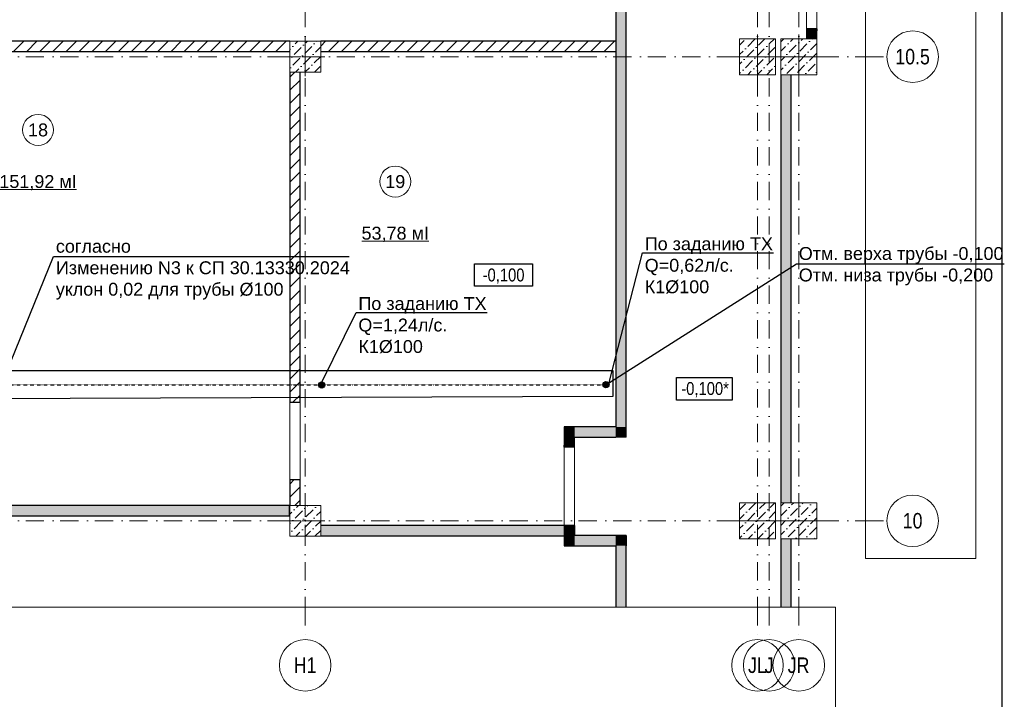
# Model space of a CAD drawing. Header units: millimetres. Extents: x -2890 to 117730, y -526 to 88572.
# Tile 40 of 65: x 98547 to 117649, y 13836 to 27014. Entities that reach past the tile are written whole.
import ezdxf
from ezdxf import colors
from ezdxf.entities.mleader import LeaderData, LeaderLine
from ezdxf.math import Vec2, Vec3
from ezdxf.xclip import XClip

# ---------------------------------------------------------------- set-up
doc = ezdxf.new("R2010")
doc.units = ezdxf.units.MM
doc.header["$MEASUREMENT"] = 0
doc.header["$XCLIPFRAME"] = 2
doc.set_wipeout_variables(frame=1)
doc.linetypes.add('Wipeout_Contour', pattern=[1000, 0, -1000])
doc.linetypes.add('Штрихпунктирная', pattern=[6.702778, 3.527778, -1.763889, 0, -1.411111])
for name, color, linetype in [('2D - Кладочный', 7, 'Continuous'), ('ВК_К1', 34, 'Continuous'), ('ВК_Размер', 7, 'Continuous'), ('ВК_Текст', 7, 'Continuous'), ('Конструктив - Колонны', 7, 'Continuous'), ('Конструктив - Стены Блок 200 нов', 7, 'Continuous'), ('Конструктив - Стены Внутр сущ.', 7, 'Continuous'), ('Размер - Конструктив нов', 7, 'Continuous'), ('Чертеж и Рисунок', 7, 'Continuous'), ('Элемент Модели - Зона', 7, 'Continuous'), ('Элемент Модели - Оси', 7, 'Continuous')]:
    doc.layers.add(name, color=color, linetype=linetype)
doc.styles.get("Standard").update_dxf_attribs({"font": 'ARIALUNI.TTF', "height": 250})
doc.styles.add('СГЕНЕРИР_СТИЛЬ_1', font='ARIALN.TTF')
doc.styles.add('СГЕНЕРИР_СТИЛЬ_4', font='arial.ttf')
pattern_1 = [(45, (-30913.89, 8295.99), (-127.27922, 127.27922), [])]
pattern_2 = [(45, (-30913.9, 8296), (-183.84776, 183.84776), [195, -65, 0, -65]), (45, (-30890.9, 8502.82), (-183.84776, 183.84776), [195, -65, 0, -65])]

# ---------------------------------------------------------------- blocks, each defined once
blk = doc.blocks.new('Чертеж_4_5', base_point=(-404.87, 87.91))
at = {"layer": 'Размер - Конструктив нов', "color": 7, "linetype": 'Continuous', "lineweight": 15}
for p, q in [((1158.63, 267.91), (1157.46, 267.91)), ((1158.63, 177.91), (1157.46, 177.91))]:
    blk.add_line(p, q, dxfattribs=at)
at = {"layer": 'Элемент Модели - Оси', "color": 7, "linetype": 'Штрихпунктирная', "lineweight": 15}
for p, q in [((1157.46, 267.91), (1161.63, 267.91)), ((1157.46, 177.91), (1161.63, 177.91))]:
    blk.add_line(p, q, dxfattribs=at)
at = {"layer": 'Элемент Модели - Оси', "color": 7, "linetype": 'Continuous', "lineweight": 15}
for centre in [(1166.63, 267.91), (1166.63, 177.91)]:
    blk.add_circle(centre, 5, dxfattribs=at)
at = {"layer": 'Элемент Модели - Оси', "color": 7, "linetype": 'Continuous', "lineweight": 15, "char_height": 3, "attachment_point": 4, "style": 'СГЕНЕРИР_СТИЛЬ_1'}
for s, insert in [('\\A1;\\pt0;10.5', (1163.27, 267.91)), ('\\A1;\\pt0;10', (1164.71, 177.91))]:
    blk.add_mtext(s, dxfattribs=dict(at, insert=insert))
blk = doc.blocks.new('Чертеж_5_4', base_point=(-301.22, 184.65))
at = {"layer": 'Размер - Конструктив нов', "color": 7, "linetype": 'Continuous', "lineweight": 15}
for p, q in [((1048.78, 157.9), (1048.78, 161.16)), ((1138.78, 157.9), (1138.78, 161.16))]:
    blk.add_line(p, q, dxfattribs=at)
at = {"layer": 'Элемент Модели - Оси', "color": 7, "linetype": 'Штрихпунктирная', "lineweight": 15}
for p, q in [((1048.78, 161.16), (1048.78, 154.9)), ((1136.53, 161.16), (1136.53, 154.9)), ((1138.78, 161.16), (1138.78, 154.9)), ((1144.53, 161.16), (1144.53, 154.9))]:
    blk.add_line(p, q, dxfattribs=at)
at = {"layer": 'Элемент Модели - Оси', "color": 7, "linetype": 'Continuous', "lineweight": 15}
for centre in [(1048.78, 149.9), (1136.53, 149.9), (1138.78, 149.9), (1144.53, 149.9)]:
    blk.add_circle(centre, 5, dxfattribs=at)
at = {"layer": 'Элемент Модели - Оси', "color": 7, "linetype": 'Continuous', "lineweight": 15, "char_height": 3, "attachment_point": 4, "style": 'СГЕНЕРИР_СТИЛЬ_1'}
for s, insert in [('\\A1;\\pt0;H1', (1046.56, 149.92)), ('\\A1;\\pt0;JL', (1134.7, 149.89)), ('\\A1;\\pt0;J', (1137.91, 149.89)), ('\\A1;\\pt0;JR', (1142.4, 149.89))]:
    blk.add_mtext(s, dxfattribs=dict(at, insert=insert))
blk = doc.blocks.new('_None')

msp = doc.modelspace()

# ---------------------------------------------------------------- hatches: boundary and pattern name
at = {"layer": 'ВК_К1', "ltscale": 100}
h = msp.add_hatch(color=256, dxfattribs=at)
h.dxf.hatch_style = 1
h.paths.add_polyline_path([(104465.7, 19929.9, 1), (104345.9, 19929.9, 1)])
h = msp.add_hatch(color=256, dxfattribs=at)
h.dxf.hatch_style = 1
h.paths.add_polyline_path([(109980.9, 19935.2, 1), (109861.1, 19935.2, 1)])
at = {"layer": 'Конструктив - Стены Внутр сущ.', "linetype": 'Continuous', "lineweight": 15, "ltscale": 100}
for points in [[(110111.1, 67596.1), (110111.1, 19116), (110311.1, 19116), (110311.1, 67596.1)], [(113811.1, 26646), (114011.1, 26646), (114011.1, 26836), (113811.1, 26836)], [(113311.1, 25946), (113311.1, 17646), (113511.1, 17646), (113511.1, 25946)], [(109111.1, 18916), (109311.1, 18916), (109111.1, 19116)], [(109111.1, 19116), (109311.1, 18916), (109311.1, 19116)], [(110111.1, 19116), (109311.1, 19116), (109311.1, 18916), (110111.1, 18916)], [(110111.1, 18916), (110311.1, 18916), (110111.1, 19116)], [(110111.1, 19116), (110311.1, 18916), (110311.1, 19116)], [(109111.1, 18916), (109111.1, 18726), (109311.1, 18726), (109311.1, 18916)], [(95386.1, 17396), (103766.1, 17396), (103766.1, 17596), (95386.1, 17596)], [(103786.1, 17396), (103786.1, 17596), (103766.1, 17596), (103766.1, 17396)], [(104386.1, 17006), (109312, 17006), (109312, 17206), (104386.1, 17206)], [(109111.1, 17014.4), (109311.1, 17014.4), (109311.1, 17206), (109111.1, 17206)], [(109311.1, 17014.4), (109111.1, 16814.4), (109311.1, 16814.4)], [(109311.1, 17014.4), (109111.1, 17014.4), (109111.1, 16814.4)], [(109311.1, 16814.4), (110111.1, 16814.4), (110111.1, 17014.4), (109311.1, 17014.4)], [(110111.1, 16814.4), (110311.1, 16814.4), (110311.1, 17014.4)], [(110111.1, 16814.4), (110311.1, 17014.4), (110111.1, 17014.4)], [(110111.1, 16814.4), (110111.1, 15620.8), (110311.1, 15620.8), (110311.1, 16814.4)], [(113511.1, 16946), (113311.1, 16946), (113311.1, 15620.8), (113511.1, 15620.8)]]:
    msp.add_hatch(color=7, dxfattribs=at).paths.add_polyline_path(points)

# ---------------------------------------------------------------- linework, layer by layer
at = {"color": 7, "linetype": 'Continuous', "lineweight": 30, "ltscale": 100}
msp.add_line((117608, 5), (117608, 83105), dxfattribs=at)
at = {"layer": '2D - Кладочный', "color": 7, "linetype": 'Continuous', "lineweight": 30, "ltscale": 100, "flags": 128}
msp.add_lwpolyline([(107373, 22281.8), (108498.1, 22281.8), (108498.1, 21845.1), (107373, 21845.1)], close=True, dxfattribs=at)
at = {"layer": '2D - Кладочный', "color": 1, "linetype": 'Continuous', "lineweight": 30, "ltscale": 100, "flags": 128}
msp.add_lwpolyline([(111289.2, 20073.2), (112369.3, 20073.2), (112369.3, 19637.3), (111289.2, 19637.3)], close=True, dxfattribs=at)
at = {"layer": 'ВК_К1', "ltscale": 100}
for centre in [(104405.8, 19929.9), (109921, 19935.2)]:
    msp.add_circle(centre, 59.9, dxfattribs=at)
at = {"layer": 'Конструктив - Стены Блок 200 нов', "color": 7, "linetype": 'Continuous', "lineweight": 30, "ltscale": 100}
for p, q in [((103786.1, 17596), (103766.1, 17596)), ((103766.1, 17396), (103786.1, 17396)), ((103766.1, 17396), (103786.1, 17396))]:
    msp.add_line(p, q, dxfattribs=at)
at = {"layer": 'Конструктив - Стены Внутр сущ.', "color": 7, "linetype": 'Continuous', "lineweight": 15, "ltscale": 100}
for p, q in [((113811.1, 28356), (113811.1, 26836)), ((114011.1, 26836), (114011.1, 28356)), ((109111.1, 18726), (109111.1, 17206)), ((109311.1, 17206), (109311.1, 18726))]:
    msp.add_line(p, q, dxfattribs=at)
at = {"layer": 'Конструктив - Стены Внутр сущ.', "color": 7, "linetype": 'Continuous', "lineweight": 30, "ltscale": 100}
for p, q in [((113811.1, 26836), (113811.1, 26799)), ((113896.1, 26836), (113811.1, 26836)), ((114011.1, 26836), (113896.1, 26836)), ((114011.1, 26836), (114011.1, 26799)), ((109111.1, 18726), (109111.1, 18763)), ((109196.1, 18726), (109111.1, 18726)), ((109311.1, 18726), (109196.1, 18726)), ((109311.1, 18726), (109311.1, 18763)), ((109111.1, 17206), (109111.1, 17169)), ((109196.1, 17206), (109111.1, 17206)), ((109311.1, 17206), (109196.1, 17206)), ((109311.1, 17206), (109311.1, 17169))]:
    msp.add_line(p, q, dxfattribs=at)
at = {"layer": 'Конструктив - Стены Внутр сущ.', "color": 7, "linetype": 'Continuous', "lineweight": 30, "ltscale": 100, "flags": 128}
for points in [[(110311.1, 18916), (110311.1, 67796.1)], [(110111.1, 67596.1), (110111.1, 19116)], [(113811.1, 26836), (113811.1, 26646)], [(114011.1, 26646), (114011.1, 26836)], [(113311.1, 25946), (113311.1, 17646)], [(113511.1, 17646), (113511.1, 25946)], [(109111.1, 19116), (109111.1, 18916)], [(110111.1, 19116), (109111.1, 19116)], [(109111.1, 18916), (109111.1, 18726)], [(109311.1, 18916), (110111.1, 18916)], [(109311.1, 18726), (109311.1, 18916)], [(110311.1, 18916), (110111.1, 18916)], [(103766.1, 17596), (95386.1, 17596)], [(95386.1, 17396), (103766.1, 17396)], [(109312, 17206), (104386.1, 17206)], [(109111.1, 17206), (109111.1, 16814.4)], [(109311.1, 17014.4), (109311.1, 17206)], [(109312, 17206), (109312, 17006)], [(104386.1, 17006), (109312, 17006)], [(110311.1, 17014.4), (109311.1, 17014.4)], [(110311.1, 17014.4), (110311.1, 16814.4)], [(109111.1, 16814.4), (109311.1, 16814.4)], [(109311.1, 16814.4), (110111.1, 16814.4)], [(110111.1, 16814.4), (110111.1, 15620.8)], [(110311.1, 15620.8), (110311.1, 16814.4)], [(113311.1, 16946), (113311.1, 15620.8)], [(113511.1, 15620.8), (113511.1, 16946)]]:
    msp.add_lwpolyline(points, dxfattribs=at)
at = {"layer": 'Элемент Модели - Зона', "color": 7, "linetype": 'Continuous', "lineweight": 0, "ltscale": 100}
for p, q in [((98157.8, 23723.5), (99648.1, 23723.5)), ((105182.7, 22721.9), (106483.3, 22721.9))]:
    msp.add_line(p, q, dxfattribs=at)
at = {"layer": 'Элемент Модели - Зона', "color": 7, "linetype": 'Continuous', "lineweight": 0, "ltscale": 100, "flags": 128}
for points in [[(99203, 24877.1, 1), (98603, 24877.1, 1)], [(106133, 23875.5, 1), (105533, 23875.5, 1)]]:
    msp.add_lwpolyline(points, format="xyb", close=True, dxfattribs=at)

# ---------------------------------------------------------------- block references
at = {"layer": 'Чертеж и Рисунок', "color": 7, "linetype": 'Continuous', "lineweight": 15, "ltscale": 100}
ref = msp.add_blockref('Чертеж_4_5', (-41278.7, 8296), dxfattribs=dict(at, xscale=100, yscale=100, zscale=100))
XClip(ref).set_block_clipping_path([(1157.4600279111, 170.6084698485), (1178.8521228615, 822.866965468)])
ref = msp.add_blockref('Чертеж_5_4', (-30913.9, 17970), dxfattribs=dict(at, xscale=100, yscale=100, zscale=100))
XClip(ref).set_block_clipping_path([(42.1417173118, 141.7105371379), (1151.6331595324, 161.1581262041)])

# ---------------------------------------------------------------- texts
at = {"layer": '2D - Кладочный', "color": 7, "linetype": 'Continuous', "lineweight": 15, "ltscale": 100, "insert": (107934.1, 22041), "char_height": 250, "attachment_point": 5, "style": 'СГЕНЕРИР_СТИЛЬ_1'}
msp.add_mtext('\\A1;-0,100', dxfattribs=at)
at = {"layer": '2D - Кладочный', "color": 1, "linetype": 'Continuous', "lineweight": 30, "ltscale": 100, "insert": (111843.6, 19839.1), "char_height": 250, "attachment_point": 5, "style": 'СГЕНЕРИР_СТИЛЬ_1'}
msp.add_mtext('\\A1;-0,100*', dxfattribs=at)
at = {"layer": 'Элемент Модели - Зона', "color": 7, "linetype": 'Continuous', "lineweight": 0, "ltscale": 100, "char_height": 250, "attachment_point": 5, "style": 'СГЕНЕРИР_СТИЛЬ_4'}
for s, insert in [('\\A1;18', (98903, 24875)), ('\\A1;151,92 мІ', (98903, 23852.8)), ('\\A1;19', (105833, 23873.4)), ('\\A1;53,78 мІ', (105833, 22851.2))]:
    msp.add_mtext(s, dxfattribs=dict(at, insert=insert))

# ---------------------------------------------------------------- leaders
at = {"layer": 'ВК_Текст', "ltscale": 100}
ml = msp.add_multileader_mtext('Standard', dxfattribs=at)
ml.set_content('По заданию ТХ\\PQ=0,62л/с.\\PК1%%C100', color=256)
ml.set_leader_properties(color=256, linetype='ByLayer', lineweight=-1)
ml.set_arrow_properties(name='NONE')
ml.build(insert=Vec2(0, 0))
ml.multileader.update_dxf_attribs({"text_left_attachment_type": 6, "text_right_attachment_type": 6, "dogleg_length": 0.36, "arrow_head_size": 18})
ctx = ml.context
ctx.base_point, ctx.char_height, ctx.arrow_head_size, ctx.landing_gap_size, ctx.plane_origin = Vec3(110663.5, 22493.9), 250, 18, 9, Vec3(109968.7, 15453.4)
ctx.left_attachment, ctx.right_attachment = 6, 6
notes = []
notes.append((ctx, [(0, (1, 1, 0), (110627.5, 22493.9), (1, 0), 36, [(0, [(109980.5, 19979.3)], 0, [])])]))
ctx.mtext.insert, ctx.mtext.flow_direction = Vec3(110672.5, 22793.9), 5
at = {"layer": 'ВК_Текст', "color": 244, "ltscale": 100, "true_color": 0x991b1e}
ml = msp.add_multileader_mtext('Standard', dxfattribs=at)
ml.set_content('Отм. верха трубы -0,100\\PОтм. низа трубы -0,200', color=(153, 27, 30))
ml.set_leader_properties(color=256, linetype='ByLayer', lineweight=-1)
ml.set_arrow_properties(name='NONE')
ml.build(insert=Vec2(0, 0))
ml.multileader.update_dxf_attribs({"text_left_attachment_type": 6, "text_right_attachment_type": 6, "dogleg_length": 0.36, "arrow_head_size": 18})
ctx = ml.context
ctx.base_point, ctx.char_height, ctx.arrow_head_size, ctx.landing_gap_size, ctx.plane_origin = Vec3(113652.1, 22282.3), 250, 18, 9, Vec3(109909.2, 15409.4)
ctx.left_attachment, ctx.right_attachment = 6, 6
notes.append((ctx, [(0, (1, 1, 0), (113616.1, 22282.3), (1, 0), 36, [(0, [(109921, 19935.2)], 0, [])])]))
ctx.mtext.insert, ctx.mtext.flow_direction = Vec3(113661.1, 22605.6), 5
at = {"layer": 'ВК_Текст', "ltscale": 100}
ml = msp.add_multileader_mtext('Standard', dxfattribs=at)
ml.set_content('По заданию ТХ\\PQ=1,24л/с.\\PК1%%C100', color=256)
ml.set_leader_properties(color=256, linetype='ByLayer', lineweight=-1)
ml.set_arrow_properties(name='NONE')
ml.build(insert=Vec2(0, 0))
ml.multileader.update_dxf_attribs({"text_left_attachment_type": 6, "text_right_attachment_type": 6, "dogleg_length": 0.36, "arrow_head_size": 18})
ctx = ml.context
ctx.base_point, ctx.char_height, ctx.arrow_head_size, ctx.landing_gap_size, ctx.plane_origin = Vec3(105108.4, 21334.9), 250, 18, 9, Vec3(104393.6, 15448.1)
ctx.left_attachment, ctx.right_attachment = 6, 6
notes.append((ctx, [(0, (1, 1, 0), (105072.4, 21334.9), (1, 0), 36, [(0, [(104405.4, 19973.9)], 0, [])])]))
ctx.mtext.insert, ctx.mtext.flow_direction = Vec3(105117.4, 21634.9), 5
for ctx, leaders in notes:
    for number, flags, end, landing, length, lines in leaders:
        leader = LeaderData()
        leader.index, (leader.has_last_leader_line, leader.has_dogleg_vector, leader.attachment_direction) = number, flags
        leader.last_leader_point, leader.dogleg_vector, leader.dogleg_length = Vec3(end), Vec3(landing), length
        for number, points, colour, breaks in lines:
            line = LeaderLine()
            line.index, line.vertices, line.color, line.breaks = number, Vec3.list(points), colors.encode_raw_color(colour), breaks
            leader.lines.append(line)
        ctx.leaders.append(leader)

# ---------------------------------------------------------------- wipeouts: each hides what was drawn before it
at = {"color": 254, "linetype": 'Wipeout_Contour', "lineweight": 0, "ltscale": 100}
for points, layer in [([(112511.1, 25946), (113211.1, 25946), (113211.1, 26646), (112511.1, 26646)], 'Конструктив - Колонны'), ([(112511.1, 16946), (113211.1, 16946), (113211.1, 17646), (112511.1, 17646)], 'Конструктив - Колонны'), ([(95386.1, 26596), (95386.1, 26396), (103786.1, 26396), (103786.1, 26596)], 'Конструктив - Стены Блок 200 нов'), ([(103786.1, 25996), (103786.1, 19595.8), (103986.1, 19595.8), (103986.1, 25996)], 'Конструктив - Стены Блок 200 нов')]:
    msp.add_wipeout(points, dxfattribs=at).dxf.layer = layer

# ---------------------------------------------------------------- next in the draw order: hatches: boundary and pattern name
at = {"layer": 'Конструктив - Колонны', "linetype": 'Continuous', "lineweight": 15, "ltscale": 100}
h = msp.add_hatch(dxfattribs=at)
h.set_pattern_fill('БЕТОН_01_0006', scale=100, style=0, pattern_type=2)
h.set_pattern_definition(pattern_2)
h.paths.add_polyline_path([(112511.1, 25946), (113211.1, 25946), (113211.1, 26646), (112511.1, 26646)])
h = msp.add_hatch(dxfattribs=at)
h.set_pattern_fill('БЕТОН_01_0006', scale=100, style=0, pattern_type=2)
h.set_pattern_definition(pattern_2)
h.paths.add_polyline_path([(112511.1, 16946), (113211.1, 16946), (113211.1, 17646), (112511.1, 17646)])
at = {"layer": 'Конструктив - Стены Блок 200 нов', "linetype": 'Continuous', "lineweight": 5, "ltscale": 100}
h = msp.add_hatch(dxfattribs=at)
h.set_pattern_fill('БЛОКИ_БЕТОННЫЕ_ЭФФЕКТИВН_7F', scale=100, style=0, pattern_type=2)
h.set_pattern_definition(pattern_1)
h.paths.add_polyline_path([(95386.1, 26596), (95386.1, 26396), (103786.1, 26396), (103786.1, 26596)])
h = msp.add_hatch(dxfattribs=at)
h.set_pattern_fill('БЛОКИ_БЕТОННЫЕ_ЭФФЕКТИВН_7F', scale=100, style=0, pattern_type=2)
h.set_pattern_definition(pattern_1)
h.paths.add_polyline_path([(103786.1, 25996), (103786.1, 19595.8), (103986.1, 19595.8), (103986.1, 25996)])

# ---------------------------------------------------------------- next in the draw order: linework, layer by layer
at = {"layer": 'ВК_Размер'}
msp.add_lwpolyline([(94250.5, 20210.8), (110051.1, 20210.8), (110051.1, 19707.9), (94255.6, 19646.9)], close=True, dxfattribs=at)
at = {"layer": 'Конструктив - Колонны', "color": 7, "linetype": 'Continuous', "lineweight": 0, "ltscale": 100}
for p, q in [((112861.1, 26376), (112861.1, 26726)), ((112781.1, 26296), (112431.1, 26296)), ((112861.1, 26216), (112861.1, 25866)), ((112941.1, 26296), (113291.1, 26296)), ((112861.1, 17376), (112861.1, 17726)), ((112781.1, 17296), (112431.1, 17296)), ((112861.1, 17216), (112861.1, 16866)), ((112941.1, 17296), (113291.1, 17296))]:
    msp.add_line(p, q, dxfattribs=at)
at = {"layer": 'Конструктив - Колонны', "color": 7, "linetype": 'Continuous', "lineweight": 15, "ltscale": 100, "flags": 128}
for points in [[(112511.1, 25946), (113211.1, 25946), (113211.1, 26646), (112511.1, 26646)], [(112511.1, 16946), (113211.1, 16946), (113211.1, 17646), (112511.1, 17646)]]:
    msp.add_lwpolyline(points, close=True, dxfattribs=at)
at = {"layer": 'Конструктив - Колонны', "color": 7, "linetype": 'Continuous', "lineweight": 0, "ltscale": 100}
for p in [(112861.1, 26296), (112861.1, 17296)]:
    msp.add_point(p, dxfattribs=at)
at = {"layer": 'Конструктив - Стены Блок 200 нов', "color": 7, "linetype": 'Continuous', "lineweight": 30, "ltscale": 100}
for p, q in [((103786.1, 26596), (95386.1, 26596)), ((95386.1, 26396), (103786.1, 26396)), ((103786.1, 25996), (103786.1, 19595.8)), ((103986.1, 19595.8), (103986.1, 25996)), ((103786.1, 19595.8), (103881.1, 19595.8)), ((103881.1, 19595.8), (103986.1, 19595.8))]:
    msp.add_line(p, q, dxfattribs=at)
at = {"layer": 'Элемент Модели - Оси', "color": 7, "linetype": 'Штрихпунктирная', "lineweight": 15, "ltscale": 100}
for p, q in [((112861.1, 82191.7), (112861.1, 15620.8)), ((113086.1, 82191.7), (113086.1, 15620.8))]:
    msp.add_line(p, q, dxfattribs=at)

# ---------------------------------------------------------------- next in the draw order: leaders
at = {"layer": 'ВК_Текст', "ltscale": 100}
ml = msp.add_multileader_mtext('Standard', dxfattribs=at)
ml.set_content('согласно\\PИзменению N3 к СП 30.13330.2024\\Pуклон 0,02 для трубы %%C100', color=256)
ml.set_leader_properties(color=256, linetype='ByLayer', lineweight=-1)
ml.set_arrow_properties(name='NONE')
ml.build(insert=Vec2(0, 0))
ml.multileader.update_dxf_attribs({"text_left_attachment_type": 6, "text_right_attachment_type": 6, "dogleg_length": 0.36, "arrow_head_size": 18})
ctx = ml.context
ctx.base_point, ctx.char_height, ctx.arrow_head_size, ctx.landing_gap_size, ctx.plane_origin = Vec3(99240.1, 22422.5), 250, 18, 9, Vec3(91673, 16885.4)
ctx.left_attachment, ctx.right_attachment = 6, 6
notes = []
notes.append((ctx, [(0, (1, 1, 0), (99204.1, 22422.5), (1, 0), 36, [(0, [(98187.9, 19919.1)], 0, [])])]))
ctx.mtext.insert, ctx.mtext.width, ctx.mtext.flow_direction = Vec3(99249.1, 22745.9), 5664.532, 5
for ctx, leaders in notes:
    for number, flags, end, landing, length, lines in leaders:
        leader = LeaderData()
        leader.index, (leader.has_last_leader_line, leader.has_dogleg_vector, leader.attachment_direction) = number, flags
        leader.last_leader_point, leader.dogleg_vector, leader.dogleg_length = Vec3(end), Vec3(landing), length
        for number, points, colour, breaks in lines:
            line = LeaderLine()
            line.index, line.vertices, line.color, line.breaks = number, Vec3.list(points), colors.encode_raw_color(colour), breaks
            leader.lines.append(line)
        ctx.leaders.append(leader)

# ---------------------------------------------------------------- next in the draw order: wipeouts: each hides what was drawn before it
at = {"color": 254, "linetype": 'Wipeout_Contour', "lineweight": 0, "ltscale": 100}
for points in [[(104386.1, 26596), (104386.1, 26396), (110111.1, 26396), (110111.1, 26596)], [(103786.1, 17596), (103986.1, 17596), (103986.1, 18095.8), (103786.1, 18095.8)]]:
    msp.add_wipeout(points, dxfattribs=at).dxf.layer = 'Конструктив - Стены Блок 200 нов'

# ---------------------------------------------------------------- next in the draw order: hatches: boundary and pattern name
at = {"layer": 'Конструктив - Стены Блок 200 нов', "linetype": 'Continuous', "lineweight": 5, "ltscale": 100}
h = msp.add_hatch(dxfattribs=at)
h.set_pattern_fill('БЛОКИ_БЕТОННЫЕ_ЭФФЕКТИВН_7F', scale=100, style=0, pattern_type=2)
h.set_pattern_definition(pattern_1)
h.paths.add_polyline_path([(104386.1, 26596), (104386.1, 26396), (110111.1, 26396), (110111.1, 26596)])
h = msp.add_hatch(dxfattribs=at)
h.set_pattern_fill('БЛОКИ_БЕТОННЫЕ_ЭФФЕКТИВН_7F', scale=100, style=0, pattern_type=2)
h.set_pattern_definition(pattern_1)
h.paths.add_polyline_path([(103786.1, 17596), (103986.1, 17596), (103986.1, 18095.8), (103786.1, 18095.8)])

# ---------------------------------------------------------------- next in the draw order: linework, layer by layer
at = {"layer": 'Конструктив - Стены Блок 200 нов', "color": 7, "linetype": 'Continuous', "lineweight": 30, "ltscale": 100}
for p, q in [((110111.1, 26596), (104386.1, 26596)), ((104386.1, 26396), (110111.1, 26396)), ((103786.1, 18095.8), (103786.1, 17596)), ((103786.1, 18095.8), (103881.1, 18095.8)), ((103881.1, 18095.8), (103986.1, 18095.8)), ((103986.1, 17596), (103986.1, 18095.8)), ((103786.1, 17596), (103766.1, 17596))]:
    msp.add_line(p, q, dxfattribs=at)
at = {"layer": 'Конструктив - Стены Блок 200 нов', "color": 7, "linetype": 'Continuous', "lineweight": 15, "ltscale": 100}
for p, q in [((103786.1, 19595.8), (103786.1, 18095.8)), ((103786.1, 19595.8), (103786.1, 18095.8)), ((103986.1, 19595.8), (103986.1, 18095.8)), ((103986.1, 19595.8), (103986.1, 18095.8))]:
    msp.add_line(p, q, dxfattribs=at)
at = {"layer": 'Конструктив - Стены Блок 200 нов', "color": 7, "linetype": 'Continuous', "lineweight": 30, "ltscale": 100, "flags": 128}
msp.add_lwpolyline([(110111.1, 26596), (110111.1, 26396)], dxfattribs=at)

# ---------------------------------------------------------------- next in the draw order: wipeouts: each hides what was drawn before it
at = {"color": 254, "linetype": 'Wipeout_Contour', "lineweight": 0, "ltscale": 100}
for points in [[(113311.1, 25946), (114011.1, 25946), (114011.1, 26646), (113311.1, 26646)], [(113311.1, 16946), (114011.1, 16946), (114011.1, 17646), (113311.1, 17646)]]:
    msp.add_wipeout(points, dxfattribs=at).dxf.layer = 'Конструктив - Колонны'

# ---------------------------------------------------------------- next in the draw order: hatches: boundary and pattern name
at = {"layer": 'Конструктив - Колонны', "linetype": 'Continuous', "lineweight": 15, "ltscale": 100}
h = msp.add_hatch(dxfattribs=at)
h.set_pattern_fill('БЕТОН_01_0006', scale=100, style=0, pattern_type=2)
h.set_pattern_definition(pattern_2)
h.paths.add_polyline_path([(113311.1, 25946), (114011.1, 25946), (114011.1, 26646), (113311.1, 26646)])
h = msp.add_hatch(dxfattribs=at)
h.set_pattern_fill('БЕТОН_01_0006', scale=100, style=0, pattern_type=2)
h.set_pattern_definition(pattern_2)
h.paths.add_polyline_path([(113311.1, 16946), (114011.1, 16946), (114011.1, 17646), (113311.1, 17646)])

# ---------------------------------------------------------------- next in the draw order: linework, layer by layer
at = {"layer": 'Конструктив - Колонны', "color": 7, "linetype": 'Continuous', "lineweight": 0, "ltscale": 100}
for p, q in [((113661.1, 26376), (113661.1, 26726)), ((113581.1, 26296), (113231.1, 26296)), ((113661.1, 26216), (113661.1, 25866)), ((113741.1, 26296), (114091.1, 26296)), ((113661.1, 17376), (113661.1, 17726)), ((113581.1, 17296), (113231.1, 17296)), ((113661.1, 17216), (113661.1, 16866)), ((113741.1, 17296), (114091.1, 17296))]:
    msp.add_line(p, q, dxfattribs=at)
at = {"layer": 'Конструктив - Колонны', "color": 7, "linetype": 'Continuous', "lineweight": 15, "ltscale": 100, "flags": 128}
for points in [[(113311.1, 25946), (114011.1, 25946), (114011.1, 26646), (113311.1, 26646)], [(113311.1, 16946), (114011.1, 16946), (114011.1, 17646), (113311.1, 17646)]]:
    msp.add_lwpolyline(points, close=True, dxfattribs=at)
at = {"layer": 'Конструктив - Колонны', "color": 7, "linetype": 'Continuous', "lineweight": 0, "ltscale": 100}
for p in [(113661.1, 26296), (113661.1, 17296)]:
    msp.add_point(p, dxfattribs=at)
at = {"layer": 'Элемент Модели - Оси', "color": 7, "linetype": 'Штрихпунктирная', "lineweight": 15, "ltscale": 100}
msp.add_line((113661.1, 82191.7), (113661.1, 15620.8), dxfattribs=at)

# ---------------------------------------------------------------- next in the draw order: wipeouts: each hides what was drawn before it
at = {"color": 254, "linetype": 'Wipeout_Contour', "lineweight": 0, "ltscale": 100}
for points in [[(103786.1, 25996), (104386.1, 25996), (104386.1, 26596), (103786.1, 26596)], [(103786.1, 16996), (104386.1, 16996), (104386.1, 17596), (103786.1, 17596)]]:
    msp.add_wipeout(points, dxfattribs=at).dxf.layer = 'Конструктив - Колонны'

# ---------------------------------------------------------------- next in the draw order: hatches: boundary and pattern name
at = {"layer": 'Конструктив - Колонны', "linetype": 'Continuous', "lineweight": 15, "ltscale": 100}
h = msp.add_hatch(dxfattribs=at)
h.set_pattern_fill('БЕТОН_01_0006', scale=100, style=0, pattern_type=2)
h.set_pattern_definition(pattern_2)
h.paths.add_polyline_path([(103786.1, 25996), (104386.1, 25996), (104386.1, 26596), (103786.1, 26596)])
h = msp.add_hatch(dxfattribs=at)
h.set_pattern_fill('БЕТОН_01_0006', scale=100, style=0, pattern_type=2)
h.set_pattern_definition(pattern_2)
h.paths.add_polyline_path([(103786.1, 16996), (104386.1, 16996), (104386.1, 17596), (103786.1, 17596)])

# ---------------------------------------------------------------- next in the draw order: linework, layer by layer
at = {"layer": 'ВК_К1', "linetype": 'Штрихпунктирная'}
msp.add_lwpolyline([(85706, 80046), (85706, 79715.2), (105409.1, 79715.2, -0.4142136), (105409.6, 79714.7), (105409.6, 60061.1), (93886.6, 60061.1, 0.4142136), (93886.1, 60060.6), (93886.1, 19935.2), (109921, 19935.2)], format="xyb", dxfattribs=at)
at = {"layer": 'Конструктив - Колонны', "color": 7, "linetype": 'Continuous', "lineweight": 0, "ltscale": 100}
for p, q in [((104086.1, 26376), (104086.1, 26676)), ((104006.1, 26296), (103706.1, 26296)), ((104086.1, 26216), (104086.1, 25916)), ((104166.1, 26296), (104466.1, 26296)), ((104086.1, 17376), (104086.1, 17676)), ((104006.1, 17296), (103706.1, 17296)), ((104086.1, 17216), (104086.1, 16916)), ((104166.1, 17296), (104466.1, 17296))]:
    msp.add_line(p, q, dxfattribs=at)
at = {"layer": 'Конструктив - Колонны', "color": 7, "linetype": 'Continuous', "lineweight": 15, "ltscale": 100, "flags": 128}
for points in [[(103786.1, 25996), (104386.1, 25996), (104386.1, 26596), (103786.1, 26596)], [(103786.1, 16996), (104386.1, 16996), (104386.1, 17596), (103786.1, 17596)]]:
    msp.add_lwpolyline(points, close=True, dxfattribs=at)
at = {"layer": 'Конструктив - Колонны', "color": 7, "linetype": 'Continuous', "lineweight": 0, "ltscale": 100}
for p in [(104086.1, 26296), (104086.1, 17296)]:
    msp.add_point(p, dxfattribs=at)
at = {"layer": 'Элемент Модели - Оси', "color": 7, "linetype": 'Штрихпунктирная', "lineweight": 15, "ltscale": 100}
for p, q in [((104086.1, 82191.7), (104086.1, 15620.8)), ((3470.8, 26296), (114954, 26296)), ((3470.8, 17296), (114954, 17296))]:
    msp.add_line(p, q, dxfattribs=at)

doc.saveas('drawing.dxf')
